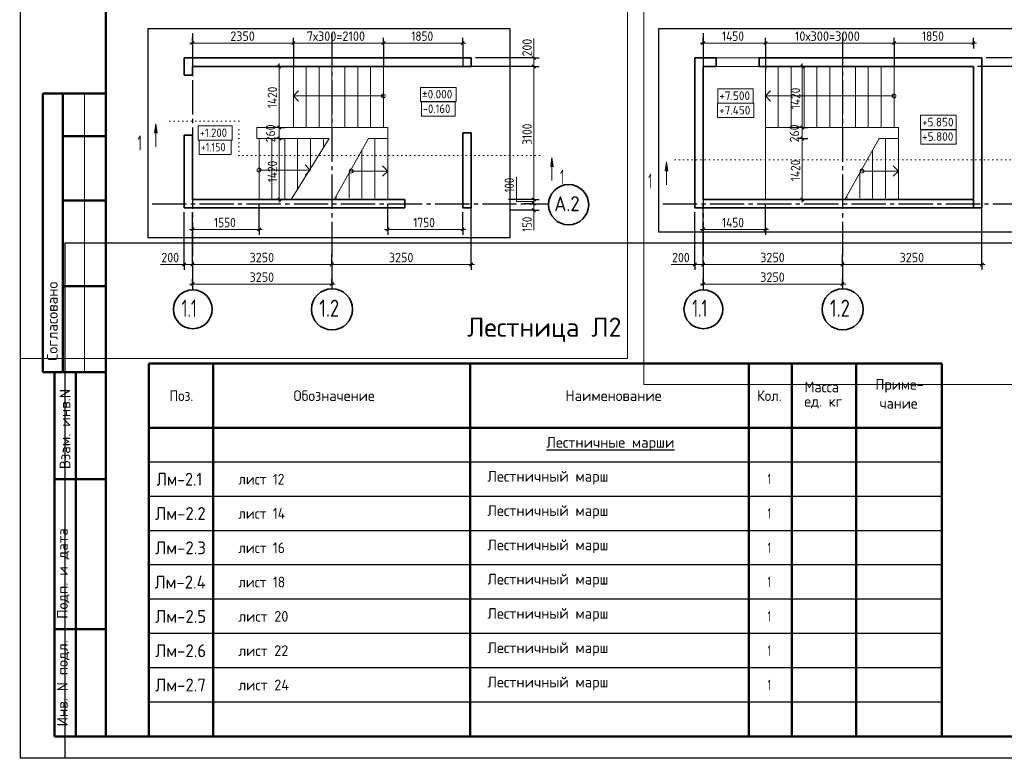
# Model space of a CAD drawing. Header units: millimetres. Extents: x -5 to 21000, y -5 to 14850.
# Tile 1 of 21: x -5 to 11479, y -5 to 8610. Entities that reach past the tile are written whole.
import ezdxf

# ---------------------------------------------------------------- set-up
doc = ezdxf.new("R2010")
doc.units = ezdxf.units.MM
doc.linetypes.add('______5', pattern=[550, 400, -50, 50, -50])
doc.linetypes.add('______9', pattern=[50, 0, -50])
for name, color, linetype, lineweight in [('Standard', 7, 'Continuous', 25), ('Общий01', 7, 'Continuous', 13), ('Примечания', 7, 'Continuous', 13), ('Размерная линия_ общее', 7, 'Continuous', 13)]:
    doc.layers.add(name, color=color, linetype=linetype, lineweight=lineweight)
doc.layers.add('ЖБ Лестница', color=7, linetype='Continuous', lineweight=25, true_color=0xe0e0ff)
doc.layers.add('ЖБ Стена верхний уровень', color=7, linetype='Continuous', lineweight=25, true_color=0x006e00)
doc.layers.add('Оси', color=7, linetype='______5', true_color=0x656565)
doc.styles.add('ISOCPEUR', font='txt')

msp = doc.modelspace()

# ---------------------------------------------------------------- hatches: boundary and pattern name
at = {"layer": 'Общий01', "linetype": 'Continuous', "lineweight": 13, "transparency": 33554687}
for points in [[(1568, 7292), (1583, 7397), (1598, 7292)], [(6188, 6898), (6203, 7003), (6218, 6898)], [(7524, 6848), (7539, 6953), (7554, 6848)]]:
    msp.add_hatch(color=7, dxfattribs=at).paths.add_polyline_path(points, flags=16)

# ---------------------------------------------------------------- linework, layer by layer
at = {"layer": 'Standard', "color": 7, "linetype": 'Continuous', "lineweight": 25, "transparency": 33554687}
msp.add_line((1000, 14600), (1000, 529), dxfattribs=at)
at = {"layer": 'Standard', "color": 7, "linetype": 'Continuous', "lineweight": 50, "transparency": 33554687}
for p, q in [((3, 7750), (0, 7750)), ((1000, 7750), (263, 7750)), ((263, 7750), (263, 4500)), ((263, 7750), (263, 4500)), ((500, 7750), (500, 4500)), ((1000, 7250), (500, 7250)), ((1000, 6500), (500, 6500)), ((1000, 5500), (500, 5500)), ((10750, 4600), (1500, 4600)), ((1500, 4600), (1500, 3850)), ((2250, 4600), (2250, 3850)), ((5250, 4600), (5250, 3850)), ((8500, 4600), (8500, 3850)), ((9000, 4600), (9000, 3850)), ((9750, 4600), (9750, 3850)), ((10750, 4600), (10750, 3850)), ((10750, 4600), (10750, 3850)), ((0, 4500), (3, 4500)), ((263, 4500), (1000, 4500)), ((400, 250), (400, 4500)), ((400, 250), (400, 4500)), ((650, 250), (650, 4500)), ((10750, 3850), (1500, 3850)), ((1500, 3850), (1500, 250)), ((2250, 3850), (2250, 250)), ((5250, 3850), (5250, 250)), ((8500, 3850), (8500, 250)), ((9000, 3850), (9000, 250)), ((9750, 3850), (9750, 250)), ((10750, 3850), (10750, 250)), ((400, 3250), (1000, 3250)), ((400, 1500), (1000, 1500)), ((1000, 250), (400, 250)), ((10750, 250), (1500, 250))]:
    msp.add_line(p, q, dxfattribs=at)
at = {"layer": 'Standard', "color": 7, "linetype": 'Continuous', "lineweight": 13, "transparency": 33554687}
msp.add_line((750, 7750), (750, 4500), dxfattribs=at)
at = {"layer": 'Standard', "color": 7, "linetype": 'Continuous', "lineweight": -3, "transparency": 33554687}
for p, q in [((10750, 3450), (1500, 3450)), ((10750, 3050), (1500, 3050)), ((10750, 2650), (1500, 2650)), ((10750, 2250), (1500, 2250)), ((10750, 1850), (1500, 1850)), ((10750, 1450), (1500, 1450)), ((10750, 1050), (1500, 1050)), ((10750, 650), (1500, 650))]:
    msp.add_line(p, q, dxfattribs=at)
at = {"layer": 'Standard', "color": 7, "linetype": 'Continuous', "lineweight": 25, "transparency": 33554687}
msp.add_lwpolyline([(0, 0), (21000, 0), (21000, 14850), (0, 14850), (0, 0)], close=True, dxfattribs=at)
at = {"layer": 'Standard', "color": 7, "linetype": 'Continuous', "lineweight": 13, "transparency": 33554687}
msp.add_lwpolyline([(21000, 14850), (0, 14850), (0, 0), (21000, 0), (21000, 14850)], dxfattribs=at)
at = {"layer": 'Standard', "color": 7, "linetype": 'Continuous', "lineweight": 18, "transparency": 33554687}
for points in [[(-5, 4657), (7085, 4657), (7085, 14737)], [(13578, 9843), (7275, 9843), (7275, 4355), (13578, 4355), (13578, 9843)]]:
    msp.add_lwpolyline(points, dxfattribs=at)
at = {"layer": 'Standard', "color": 7, "linetype": 'Continuous', "lineweight": 50, "transparency": 33554687}
msp.add_lwpolyline([(1000, 14600), (20750, 14600), (20750, 250), (1000, 250), (1000, 14600)], close=True, dxfattribs=at)
at = {"layer": 'Standard', "color": 254, "linetype": 'Continuous', "lineweight": -3, "true_color": 0xc4c4ff, "transparency": 33554687}
for points in [[(1491, 6068), (5717, 6068), (5717, 8503), (1491, 8503), (1491, 6068)], [(7446, 6135), (11673, 6135), (11673, 8503), (7446, 8503), (7446, 6135)]]:
    msp.add_lwpolyline(points, dxfattribs=at)
at = {"layer": 'Standard', "color": 252, "linetype": 'Continuous', "lineweight": 18, "true_color": 0x8f8f8f, "transparency": 33554687}
for points in [[(4671, 7655), (5085, 7655), (5085, 7821), (4671, 7821), (4671, 7655)], [(8138, 7637), (8551, 7637), (8551, 7804), (8138, 7804), (8138, 7637)], [(10503, 7329), (10916, 7329), (10916, 7496), (10503, 7496), (10503, 7329)], [(2078, 7205), (2472, 7205), (2472, 7371), (2078, 7371), (2078, 7205)]]:
    msp.add_lwpolyline(points, dxfattribs=at)
at = {"layer": 'Standard', "color": 7, "linetype": 'Continuous', "lineweight": 25, "transparency": 33554687}
msp.add_lwpolyline([(12396, 6005), (521, 6005), (521, -5)], dxfattribs=at)
at = {"layer": 'ЖБ Лестница', "color": 253, "linetype": 'Continuous', "lineweight": 13, "true_color": 0xa0a0a0, "transparency": 33554687}
for p, q in [((3187, 8064), (3187, 7354)), ((3337, 8064), (3337, 7354)), ((3487, 8064), (3487, 7354)), ((3637, 8064), (3637, 7354)), ((3787, 8064), (3787, 7354)), ((3937, 8064), (3937, 7354)), ((4087, 8064), (4087, 7354)), ((4237, 7354), (4237, 8064)), ((8693, 6514), (8693, 8064)), ((8843, 8064), (8843, 7354)), ((8993, 8064), (8993, 7354)), ((9143, 8064), (9143, 7354)), ((9293, 8064), (9293, 7354)), ((9443, 8064), (9443, 7354)), ((9593, 8064), (9593, 7354)), ((9743, 8064), (9743, 7354)), ((9893, 8064), (9893, 7354)), ((10043, 8064), (10043, 7354)), ((10193, 8064), (10193, 7354)), ((3247, 7781), (3187, 7721)), ((4237, 7721), (3187, 7721)), ((3187, 7721), (3262, 7721)), ((3187, 7721), (3187, 7721)), ((3187, 7721), (3187, 7721)), ((3187, 7721), (3187, 7721)), ((3187, 7721), (3247, 7661)), ((4215, 7721), (4215, 7721)), ((4237, 7744), (4237, 7744)), ((4237, 7699), (4237, 7699)), ((4260, 7721), (4260, 7721)), ((8753, 7781), (8693, 7721)), ((10193, 7721), (8693, 7721)), ((8693, 7721), (8768, 7721)), ((8693, 7721), (8693, 7721)), ((8693, 7721), (8693, 7721)), ((8693, 7721), (8693, 7721)), ((8693, 7721), (8753, 7661)), ((10170, 7721), (10170, 7721)), ((10193, 7744), (10193, 7744)), ((10193, 7699), (10193, 7699)), ((10215, 7721), (10215, 7721)), ((4237, 7354), (2762, 7354)), ((2762, 7354), (2762, 7224)), ((4287, 7354), (4237, 7354)), ((4287, 7224), (4287, 7354)), ((10193, 7354), (8693, 7354)), ((10193, 7354), (10243, 7354)), ((10243, 7354), (10243, 6514)), ((3606, 7224), (2762, 7224)), ((2787, 6514), (2787, 7224)), ((2937, 7224), (2937, 6514)), ((3087, 7224), (3087, 6514)), ((3162, 6514), (3606, 7224)), ((3237, 7224), (3237, 6629)), ((3387, 7224), (3387, 6861)), ((3537, 7224), (3537, 7113)), ((3662, 6514), (4062, 7224)), ((4287, 7224), (4062, 7224)), ((4137, 7224), (4137, 6529)), ((4287, 6514), (4287, 7224)), ((9618, 6514), (10018, 7224)), ((10243, 7224), (10018, 7224)), ((10093, 7224), (10093, 6529)), ((3987, 7091), (3987, 6529)), ((9943, 7091), (9943, 6529)), ((3384, 6856), (3324, 6916)), ((4287, 6844), (4227, 6904)), ((10243, 6844), (10183, 6904)), ((2765, 6856), (2765, 6856)), ((2787, 6879), (2787, 6879)), ((2787, 6856), (3384, 6856)), ((2787, 6834), (2787, 6834)), ((2810, 6856), (2810, 6856)), ((3384, 6856), (3309, 6856)), ((3324, 6796), (3384, 6856)), ((3384, 6856), (3384, 6856)), ((3384, 6856), (3384, 6856)), ((3384, 6856), (3384, 6856)), ((3837, 6824), (3837, 6529)), ((3840, 6844), (3840, 6844)), ((3862, 6866), (3862, 6866)), ((3862, 6844), (4287, 6844)), ((3862, 6821), (3862, 6821)), ((3885, 6844), (3885, 6844)), ((4287, 6844), (4212, 6844)), ((4227, 6784), (4287, 6844)), ((4287, 6844), (4287, 6844)), ((4287, 6844), (4287, 6844)), ((4287, 6844), (4287, 6844)), ((9793, 6824), (9793, 6529)), ((9795, 6844), (9795, 6844)), ((9818, 6866), (9818, 6866)), ((9818, 6844), (10243, 6844)), ((9818, 6821), (9818, 6821)), ((9840, 6844), (9840, 6844)), ((10243, 6844), (10168, 6844)), ((10183, 6784), (10243, 6844)), ((10243, 6844), (10243, 6844)), ((10243, 6844), (10243, 6844)), ((10243, 6844), (10243, 6844)), ((3687, 6555), (3687, 6529)), ((9643, 6555), (9643, 6529))]:
    msp.add_line(p, q, dxfattribs=at)
for centre in [(4237, 7721), (10193, 7721), (2787, 6856), (3862, 6844), (9818, 6844)]:
    msp.add_circle(centre, 22.5, dxfattribs=at)
at = {"layer": 'ЖБ Стена верхний уровень', "color": 7, "linetype": 'Continuous', "lineweight": 35, "transparency": 33554687}
for p, q in [((1912, 8164), (1912, 8064)), ((5262, 8164), (1912, 8164)), ((5262, 8064), (5262, 8164)), ((7868, 8164), (7868, 8064)), ((8118, 8164), (7868, 8164)), ((8118, 8064), (8118, 8164)), ((8618, 8164), (8618, 8064)), ((11218, 8164), (8618, 8164)), ((11218, 8064), (11218, 8164)), ((1912, 8064), (1912, 7964)), ((2012, 8064), (5262, 8064)), ((2012, 7964), (2012, 8064)), ((7868, 8064), (7868, 6514)), ((7968, 8064), (8118, 8064)), ((7968, 6514), (7968, 8064)), ((8618, 8064), (11118, 8064)), ((11118, 8064), (11118, 6414)), ((11218, 6414), (11218, 8064)), ((1912, 7964), (2012, 7964)), ((1912, 7264), (1912, 6514)), ((2012, 7264), (1912, 7264)), ((2012, 6514), (2012, 7264)), ((5162, 7289), (5162, 6414)), ((5262, 7289), (5162, 7289)), ((5262, 6414), (5262, 7289)), ((1912, 6514), (1912, 6414)), ((3247, 6514), (2012, 6514)), ((4487, 6514), (3247, 6514)), ((4487, 6414), (4487, 6514)), ((7868, 6514), (7868, 6414)), ((11118, 6514), (7968, 6514)), ((11118, 6414), (11118, 6514)), ((1912, 6414), (3247, 6414)), ((3247, 6414), (4487, 6414)), ((5162, 6414), (5262, 6414)), ((7868, 6414), (11118, 6414)), ((11118, 6414), (11218, 6414))]:
    msp.add_line(p, q, dxfattribs=at)
at = {"layer": 'ЖБ Стена верхний уровень', "color": 7, "linetype": 'Continuous', "lineweight": 18, "transparency": 33554687}
for p, q in [((8618, 8164), (8118, 8164)), ((8118, 8064), (8618, 8064))]:
    msp.add_line(p, q, dxfattribs=at)
at = {"layer": 'Общий01', "color": 7, "linetype": 'Continuous', "lineweight": 13, "transparency": 33554687}
for p, q in [((1568, 7292), (1583, 7397)), ((1583, 7397), (1583, 7127)), ((1583, 7397), (1583, 7397)), ((1583, 7397), (1583, 7397)), ((1583, 7397), (1583, 7397)), ((1583, 7397), (1598, 7292)), ((1598, 7292), (1568, 7292)), ((1583, 7292), (1583, 7285)), ((6188, 6898), (6203, 7003)), ((6218, 6898), (6188, 6898)), ((6203, 7003), (6203, 6733)), ((6203, 7003), (6203, 7003)), ((6203, 7003), (6203, 7003)), ((6203, 7003), (6203, 7003)), ((6203, 7003), (6218, 6898)), ((6203, 6898), (6203, 6890)), ((7524, 6848), (7539, 6953)), ((7539, 6953), (7539, 6683)), ((7539, 6953), (7539, 6953)), ((7539, 6953), (7539, 6953)), ((7539, 6953), (7539, 6953)), ((7539, 6953), (7554, 6848)), ((7554, 6848), (7524, 6848)), ((7539, 6848), (7539, 6840))]:
    msp.add_line(p, q, dxfattribs=at)
at = {"layer": 'Общий01', "color": 7, "linetype": '______9', "lineweight": 13, "transparency": 33554687}
for p, q in [((2549, 7425), (1689, 7425)), ((2549, 7025), (2549, 7425)), ((2549, 7025), (6126, 7025)), ((7639, 6975), (12082, 6975))]:
    msp.add_line(p, q, dxfattribs=at)
at = {"layer": 'Общий01', "color": 7, "linetype": 'Continuous', "lineweight": 18, "transparency": 33554687}
for points in [[(4680, 7486), (5073, 7486), (5073, 7652), (4680, 7652), (4680, 7486)], [(8135, 7468), (8558, 7468), (8558, 7635), (8135, 7635), (8135, 7468)], [(10505, 7160), (10918, 7160), (10918, 7327), (10505, 7327), (10505, 7160)], [(2090, 7036), (2463, 7036), (2463, 7203), (2090, 7203), (2090, 7036)]]:
    msp.add_lwpolyline(points, dxfattribs=at)
at = {"layer": 'Оси', "color": 8, "linetype": '______5', "lineweight": -3, "transparency": 33554687}
for p, q in [((2012, 8453), (2012, 5503)), ((3637, 8453), (3637, 5503)), ((7968, 8453), (7968, 5503)), ((9593, 8453), (9593, 5503)), ((1541, 6464), (6162, 6464)), ((7496, 6464), (12303, 6464))]:
    msp.add_line(p, q, dxfattribs=at)
at = {"layer": 'Оси', "color": 7, "linetype": 'Continuous', "lineweight": 35, "transparency": 33554687}
for centre, radius in [((6397, 6452), 235), ((2014, 5232), 226), ((3638, 5232), 240), ((7969, 5232), 226), ((9594, 5232), 240)]:
    msp.add_circle(centre, radius, dxfattribs=at)
at = {"layer": 'Примечания', "color": 7, "linetype": 'Continuous', "lineweight": 13, "transparency": 33554687}
for p, q in [((5993, 8164), (5993, 8389)), ((5993, 6464), (5993, 6154)), ((1887, 5756), (1637, 5756)), ((7868, 5756), (7593, 5756))]:
    msp.add_line(p, q, dxfattribs=at)
msp.add_lwpolyline([(5993, 6491), (5788, 6491), (5788, 6776)], dxfattribs=at)
at = {"layer": 'Размерная линия_ общее', "color": 253, "linetype": 'Continuous', "lineweight": -3, "true_color": 0xa0a0a0, "transparency": 33554687}
for p, q in [((2012, 8338), (2012, 8400)), ((3187, 8338), (3187, 8400)), ((4237, 8338), (4237, 8400)), ((5162, 8338), (5162, 8400)), ((7968, 8338), (7968, 8400)), ((8693, 8338), (8693, 8400)), ((10193, 8338), (10193, 8400)), ((11118, 8338), (11118, 8400)), ((2012, 8338), (2012, 8275)), ((2012, 8338), (2012, 8106)), ((3187, 8338), (3187, 8275)), ((3187, 8338), (3187, 8064)), ((4237, 8338), (4237, 8275)), ((4237, 8338), (4237, 8064)), ((5162, 8338), (5162, 8275)), ((5162, 8338), (5162, 8064)), ((7968, 8338), (7968, 8275)), ((7968, 8338), (7968, 8338)), ((8693, 8338), (8693, 8275)), ((8693, 8338), (8693, 8008)), ((10193, 8338), (10193, 8275)), ((10193, 8338), (10193, 8064)), ((11118, 8338), (11118, 8275)), ((11118, 8338), (11118, 8338)), ((5993, 8164), (5930, 8164)), ((5993, 8164), (6055, 8164)), ((3023, 8064), (2961, 8064)), ((3023, 8064), (3086, 8064)), ((5993, 8064), (5930, 8064)), ((5993, 8064), (6055, 8064)), ((9123, 8064), (9061, 8064)), ((9123, 8064), (9186, 8064)), ((3023, 7354), (2961, 7354)), ((3023, 7354), (3086, 7354)), ((9123, 7354), (9061, 7354)), ((9123, 7354), (9186, 7354)), ((3023, 7224), (2961, 7224)), ((3023, 7224), (3086, 7224)), ((9123, 7224), (9061, 7224)), ((9123, 7224), (9186, 7224)), ((2787, 6164), (2787, 6464)), ((3023, 6514), (2961, 6514)), ((3023, 6514), (3086, 6514)), ((4287, 6164), (4287, 6464)), ((5262, 5756), (5262, 6464)), ((5993, 6514), (5930, 6514)), ((5993, 6464), (5930, 6464)), ((5993, 6514), (6055, 6514)), ((5993, 6464), (6055, 6464)), ((7968, 6164), (7968, 6464)), ((8693, 6164), (8693, 6464)), ((9123, 6514), (9061, 6514)), ((9123, 6514), (9186, 6514)), ((11218, 5756), (11218, 6464)), ((2012, 6164), (2012, 6364)), ((5162, 6164), (5162, 6364)), ((5993, 6389), (5930, 6389)), ((5993, 6389), (6055, 6389)), ((2012, 6164), (2012, 6227)), ((2787, 6164), (2787, 6227)), ((4287, 6164), (4287, 6227)), ((5162, 6164), (5162, 6227)), ((7968, 6164), (7968, 6227)), ((8693, 6164), (8693, 6227)), ((2012, 6164), (2012, 6102)), ((2787, 6164), (2787, 6102)), ((4287, 6164), (4287, 6102)), ((5162, 6164), (5162, 6102)), ((7968, 6164), (7968, 6102)), ((8693, 6164), (8693, 6102)), ((1912, 5756), (1912, 5818)), ((1912, 5756), (1912, 5693)), ((2012, 5756), (2012, 5818)), ((2012, 5756), (2012, 5693)), ((3637, 5756), (3637, 5818)), ((3637, 5756), (3637, 5693)), ((5262, 5756), (5262, 5818)), ((5262, 5756), (5262, 5693)), ((7868, 5756), (7868, 5818)), ((7868, 5756), (7868, 5693)), ((7968, 5756), (7968, 5818)), ((7968, 5756), (7968, 5693)), ((9593, 5756), (9593, 5818)), ((9593, 5756), (9593, 5693)), ((11218, 5756), (11218, 5818)), ((11218, 5756), (11218, 5693)), ((2012, 5527), (2012, 5589)), ((2012, 5527), (2012, 5464)), ((2012, 5527), (2012, 5527)), ((3637, 5527), (3637, 5589)), ((3637, 5527), (3637, 5464)), ((3637, 5527), (3637, 5527)), ((7968, 5527), (7968, 5589)), ((7968, 5527), (7968, 5464)), ((7968, 5527), (7968, 5527)), ((9593, 5527), (9593, 5589)), ((9593, 5527), (9593, 5464)), ((9593, 5527), (9593, 5527))]:
    msp.add_line(p, q, dxfattribs=at)
at = {"layer": 'Размерная линия_ общее', "color": 7, "linetype": 'Continuous', "lineweight": 13, "transparency": 33554687}
for p, q in [((2012, 8338), (1975, 8338)), ((2012, 8338), (3187, 8338)), ((3187, 8338), (4237, 8338)), ((4237, 8338), (5162, 8338)), ((5162, 8338), (5200, 8338)), ((7968, 8338), (7930, 8338)), ((7968, 8338), (8693, 8338)), ((8693, 8338), (10193, 8338)), ((10193, 8338), (11118, 8338)), ((11118, 8338), (11155, 8338)), ((5993, 8164), (5993, 8201)), ((5993, 8064), (5993, 8164)), ((3023, 8064), (3023, 8101)), ((3023, 7354), (3023, 8064)), ((5993, 6514), (5993, 8064)), ((9123, 8064), (9123, 8101)), ((9123, 7354), (9123, 8064)), ((3023, 7224), (3023, 7354)), ((9123, 7224), (9123, 7354)), ((3023, 6514), (3023, 6476)), ((5993, 6464), (5993, 6514)), ((5993, 6389), (5993, 6464)), ((9123, 6514), (9123, 6476)), ((5993, 6389), (5993, 6351)), ((2012, 6164), (1975, 6164)), ((2012, 6164), (2787, 6164)), ((2787, 6164), (2825, 6164)), ((4287, 6164), (4250, 6164)), ((4287, 6164), (5162, 6164)), ((5162, 6164), (5200, 6164)), ((7968, 6164), (7930, 6164)), ((7968, 6164), (8693, 6164)), ((8693, 6164), (8730, 6164)), ((1912, 5756), (1875, 5756)), ((1912, 5756), (2012, 5756)), ((2012, 5756), (3637, 5756)), ((3637, 5756), (5262, 5756)), ((5262, 5756), (5300, 5756)), ((7868, 5756), (7830, 5756)), ((7868, 5756), (7968, 5756)), ((7968, 5756), (9593, 5756)), ((9593, 5756), (11218, 5756)), ((11218, 5756), (11255, 5756)), ((2012, 5527), (1975, 5527)), ((2012, 5527), (3637, 5527)), ((3637, 5527), (3675, 5527)), ((7968, 5527), (7930, 5527)), ((7968, 5527), (9593, 5527)), ((9593, 5527), (9630, 5527))]:
    msp.add_line(p, q, dxfattribs=at)
at = {"layer": 'Размерная линия_ общее', "color": 7, "linetype": 'Continuous', "lineweight": 25, "transparency": 33554687}
for p, q in [((1993, 8319), (2031, 8357)), ((3168, 8319), (3206, 8357)), ((4218, 8319), (4256, 8357)), ((5143, 8319), (5181, 8357)), ((7949, 8319), (7987, 8357)), ((8674, 8319), (8712, 8357)), ((10174, 8319), (10212, 8357)), ((11099, 8319), (11137, 8357)), ((6012, 8145), (5974, 8182)), ((3042, 8045), (3005, 8082)), ((6012, 8045), (5974, 8082)), ((9142, 8045), (9104, 8082)), ((3042, 7335), (3005, 7372)), ((9142, 7335), (9104, 7372)), ((3042, 7205), (3005, 7242)), ((9142, 7205), (9104, 7242)), ((3042, 6495), (3005, 6532)), ((6012, 6495), (5974, 6532)), ((6012, 6445), (5974, 6482)), ((9142, 6495), (9104, 6532)), ((6012, 6370), (5974, 6407)), ((1993, 6146), (2031, 6183)), ((2768, 6146), (2806, 6183)), ((4268, 6146), (4306, 6183)), ((5143, 6146), (5181, 6183)), ((7949, 6146), (7987, 6183)), ((8674, 6146), (8712, 6183)), ((1893, 5737), (1931, 5775)), ((1993, 5737), (2031, 5775)), ((3618, 5737), (3656, 5775)), ((5243, 5737), (5281, 5775)), ((7849, 5737), (7887, 5775)), ((7949, 5737), (7987, 5775)), ((9574, 5737), (9612, 5775)), ((11199, 5737), (11237, 5775)), ((1993, 5508), (2031, 5545)), ((3618, 5508), (3656, 5545)), ((7949, 5508), (7987, 5545)), ((9574, 5508), (9612, 5545))]:
    msp.add_line(p, q, dxfattribs=at)
at = {"layer": 'Размерная линия_ общее', "color": 253, "linetype": 'Continuous', "lineweight": -3, "true_color": 0xa0a0a0, "transparency": 33554687}
for points in [[(5993, 8164), (5984, 8164), (5984, 8164), (5312, 8164)], [(11949, 8164), (11940, 8164), (11940, 8164), (11268, 8164)], [(5993, 8064), (5984, 8064), (5984, 8064), (5212, 8064)], [(11949, 8064), (11940, 8064), (11940, 8064), (11168, 8064)], [(5993, 6514), (5984, 6514), (5984, 6514), (5984, 6514), (5984, 6514), (5806, 6514), (5806, 6514), (5696, 6514)], [(5993, 6464), (5984, 6464), (5984, 6464), (5984, 6464), (5984, 6464), (5877, 6464)], [(1912, 5756), (1912, 5764), (1912, 5764), (1912, 5764), (1912, 5764), (1912, 6226), (1912, 6226), (1912, 6364)], [(5993, 6389), (5984, 6389), (5984, 6389), (5984, 6389), (5984, 6389), (5863, 6389), (5863, 6389), (5709, 6389)], [(7868, 5756), (7868, 5764), (7868, 5764), (7868, 5764), (7868, 5764), (7868, 5955), (7868, 5955), (7868, 6364)], [(2012, 5756), (2012, 5764), (2012, 5764), (2012, 5764), (2012, 5764), (2012, 6128)], [(7968, 5756), (7968, 5764), (7968, 5764), (7968, 5764), (7968, 5764), (7968, 6023), (7968, 6023), (7968, 6128)], [(3637, 5756), (3637, 5764), (3637, 5764), (3637, 5872)], [(9593, 5756), (9593, 5764), (9593, 5764), (9593, 5872)]]:
    msp.add_lwpolyline(points, dxfattribs=at)
at = {"layer": 'Размерная линия_ общее', "color": 7, "linetype": 'Continuous', "lineweight": 13, "transparency": 33554687}
for points in [[(3023, 6514), (3023, 6697), (3023, 6697), (3023, 7224)], [(9123, 6514), (9123, 6685), (9123, 6685), (9123, 7224)]]:
    msp.add_lwpolyline(points, dxfattribs=at)

# ---------------------------------------------------------------- texts
at = {"layer": 'Standard', "color": 252, "linetype": 'Continuous', "lineweight": 18, "true_color": 0x8f8f8f, "transparency": 33554687, "char_height": 100, "attachment_point": 7, "style": 'ISOCPEUR'}
for s, insert, width in [('\\W0.95;%%p0.000', (4688, 7691), 427.15), ('\\W0.95;+7.500', (8155, 7674), 427.14), ('\\W0.95;+5.850', (10519, 7366), 427.15), ('\\W0.90;+1.200', (2095, 7241), 404.71)]:
    msp.add_mtext(s, dxfattribs=dict(at, insert=insert, width=width))
at = {"layer": 'Standard', "color": 7, "linetype": 'Continuous', "lineweight": 50, "transparency": 33554687, "char_height": 125, "attachment_point": 7, "rotation": 90, "style": 'ISOCPEUR'}
for s, insert, width in [('\\A1;{\\fISOCPEUR|i0|b0;\\H125.000000;\\W1.000000;\\C7;Согласовано}\\P', (438, 4631), 1035.94), ('\\A1;{\\fISOCPEUR|i0|b0;\\H125.000000;\\W1.000000;\\C7;Взам. инв.N}\\P', (586, 3368), 954.55), ('\\A1;{\\fISOCPEUR|i0|b0;\\H125.000000;\\W1.000000;\\C7;Подп. и дата}\\P', (575, 1621), 1098.53), ('\\A1;{\\fISOCPEUR|i0|b0;\\H125.000000;\\W1.000000;\\C7;Инв. N подл.}\\P', (575, 367), 1010.9)]:
    msp.add_mtext(s, dxfattribs=dict(at, insert=insert, width=width))
at = {"layer": 'Standard', "color": 7, "linetype": 'Continuous', "lineweight": 50, "transparency": 33554687, "insert": (5214, 4850), "char_height": 225, "width": 1931.45, "attachment_point": 7, "style": 'ISOCPEUR'}
msp.add_mtext('\\W0.98;Лестница Л2', dxfattribs=at)
at = {"layer": 'Standard', "color": 7, "linetype": 'Continuous', "lineweight": 25, "transparency": 33554687, "attachment_point": 7, "style": 'ISOCPEUR'}
for s, insert, char_height, width in [('\\W0.95;Масса', (9147, 4264), 125, 521.72), ('\\W0.96;Приме-', (9975, 4260), 125, 609.37), ('\\W0.92;Поз.', (1742, 4162), 125, 363.75), ('\\W0.97;Обозначение', (3188, 4162), 125, 1041.43), ('\\W0.98;Наименование', (6359, 4162), 125, 1160.33), ('\\W0.93;Кол.', (8595, 4162), 125, 370.1), ('\\W0.95;ед. кг', (9147, 4076), 125, 521.46), ('\\W0.95;чание', (10025, 4073), 125, 508.84), ('\\W0.98;{\\LЛестничные марши}', (6138, 3584), 125, 1535.68), ('\\W0.98;Лестничный марш', (5450, 3188), 125, 1448.19), ('\\W0.90;Лм-2.1', (1590, 3175), 150, 637.48), ('\\W0.92;лист 12', (2545, 3188), 125, 644.89), ('\\W0.56;1', (8719, 3188), 125, 97.22), ('\\W0.98;Лестничный марш', (5450, 2788), 125, 1448.19), ('\\W0.95;Лм-2.2', (1575, 2775), 150, 670.96), ('\\W0.92;лист 14', (2545, 2788), 125, 657.51), ('\\W0.56;1', (8719, 2788), 125, 97.22), ('\\W0.98;Лестничный марш', (5450, 2388), 125, 1448.19), ('\\W0.95;Лм-2.3', (1575, 2375), 150, 670.96), ('\\W0.92;лист 16', (2545, 2388), 125, 644.89), ('\\W0.56;1', (8719, 2388), 125, 97.22), ('\\W0.98;Лестничный марш', (5450, 1988), 125, 1448.19), ('\\W0.95;Лм-2.4', (1567, 1975), 150, 686.08), ('\\W0.92;лист 18', (2545, 1988), 125, 644.89), ('\\W0.56;1', (8719, 1988), 125, 97.22), ('\\W0.98;Лестничный марш', (5450, 1588), 125, 1448.19), ('\\W0.95;Лм-2.5', (1575, 1575), 150, 670.96), ('\\W0.96;лист 20', (2545, 1588), 125, 672.27), ('\\W0.56;1', (8719, 1588), 125, 97.22), ('\\W0.98;Лестничный марш', (5450, 1188), 125, 1448.19), ('\\W0.95;Лм-2.6', (1575, 1175), 150, 670.96), ('\\W0.96;лист 22', (2545, 1188), 125, 672.27), ('\\W0.56;1', (8719, 1188), 125, 97.22), ('\\W0.98;Лестничный марш', (5450, 788), 125, 1448.19), ('\\W0.95;Лм-2.7', (1575, 775), 150, 670.96), ('\\W0.96;лист 24', (2545, 788), 125, 684.84), ('\\W0.56;1', (8719, 788), 125, 97.22)]:
    msp.add_mtext(s, dxfattribs=dict(at, insert=insert, char_height=char_height, width=width))
at = {"layer": 'Общий01', "color": 7, "linetype": 'Continuous', "lineweight": 18, "transparency": 33554687, "char_height": 100, "attachment_point": 7, "style": 'ISOCPEUR'}
for s, insert, width in [('\\W0.90;-0.160', (4696, 7522), 404.71), ('\\W0.95;+7.450', (8152, 7505), 437.22), ('\\W0.95;+5.800', (10521, 7197), 427.14), ('\\W0.85;+1.150', (2107, 7073), 382.27)]:
    msp.add_mtext(s, dxfattribs=dict(at, insert=insert, width=width))
at = {"layer": 'Общий01', "color": 7, "linetype": 'Continuous', "lineweight": 35, "transparency": 33554687, "char_height": 175, "width": 136.11, "attachment_point": 7, "style": 'ISOCPEUR'}
for insert in [(1370, 7085), (6298, 6686), (7325, 6640)]:
    msp.add_mtext('\\W0.56;1', dxfattribs=dict(at, insert=insert))
at = {"layer": 'Оси', "color": 7, "linetype": 'Continuous', "lineweight": 35, "transparency": 33554687, "attachment_point": 7, "style": 'ISOCPEUR'}
for s, insert, char_height, width in [('\\W0.90;А.2', (6230, 6376), 175, 411.43), ('\\W0.68;1.1', (1884, 5145), 200, 328.33), ('\\W0.79;1.2', (3488, 5145), 200, 378.72), ('\\W0.68;1.1', (7839, 5145), 200, 328.33), ('\\W0.79;1.2', (9444, 5145), 200, 378.71)]:
    msp.add_mtext(s, dxfattribs=dict(at, insert=insert, char_height=char_height, width=width))
at = {"layer": 'Размерная линия_ общее', "color": 7, "linetype": 'Continuous', "lineweight": 25, "transparency": 33554687, "char_height": 110, "attachment_point": 7, "style": 'ISOCPEUR'}
for s, insert, width in [('\\W0.93;2350', (2451, 8363), 359.04), ('\\W0.94;7х300=2100', (3344, 8363), 799.35), ('\\W0.87;1850', (4562, 8363), 333.45), ('\\W0.87;1450', (8187, 8363), 344.71), ('\\W0.95;10х300=3000', (9036, 8363), 876.57), ('\\W0.87;1850', (10518, 8363), 333.45), ('\\W0.87;1550', (2262, 6189), 333.45), ('\\W0.87;1750', (4587, 6189), 333.45), ('\\W0.87;1450', (8187, 6189), 344.71), ('\\W0.91;200', (1648, 5781), 281), ('\\W0.93;3250', (2676, 5781), 359.05), ('\\W0.93;3250', (4301, 5781), 359.04), ('\\W0.91;200', (7604, 5781), 280.99), ('\\W0.93;3250', (8632, 5781), 359.05), ('\\W0.93;3250', (10257, 5781), 359.05), ('\\W0.93;3250', (2676, 5552), 359.05), ('\\W0.93;3250', (8632, 5552), 359.05)]:
    msp.add_mtext(s, dxfattribs=dict(at, insert=insert, width=width))
at = {"layer": 'Размерная линия_ общее', "color": 7, "linetype": 'Continuous', "lineweight": 25, "transparency": 33554687, "char_height": 110, "attachment_point": 7, "rotation": 90, "style": 'ISOCPEUR'}
for s, insert, width in [('\\W0.91;200', (5968, 8182), 280.99), ('\\W0.87;1420', (2998, 7578), 344.72), ('\\W0.87;1420', (9098, 7566), 344.72), ('\\W0.91;260', (2975, 7179), 280.99), ('\\W0.87;3100', (5968, 7151), 333.45), ('\\W0.91;260', (9086, 7179), 281), ('\\W0.87;1420', (9098, 6726), 344.72), ('\\W0.87;1420', (2998, 6713), 344.72), ('\\W0.83;100', (5760, 6595), 254.29), ('\\W0.83;150', (5968, 6137), 254.29)]:
    msp.add_mtext(s, dxfattribs=dict(at, insert=insert, width=width))

doc.saveas('drawing.dxf')
